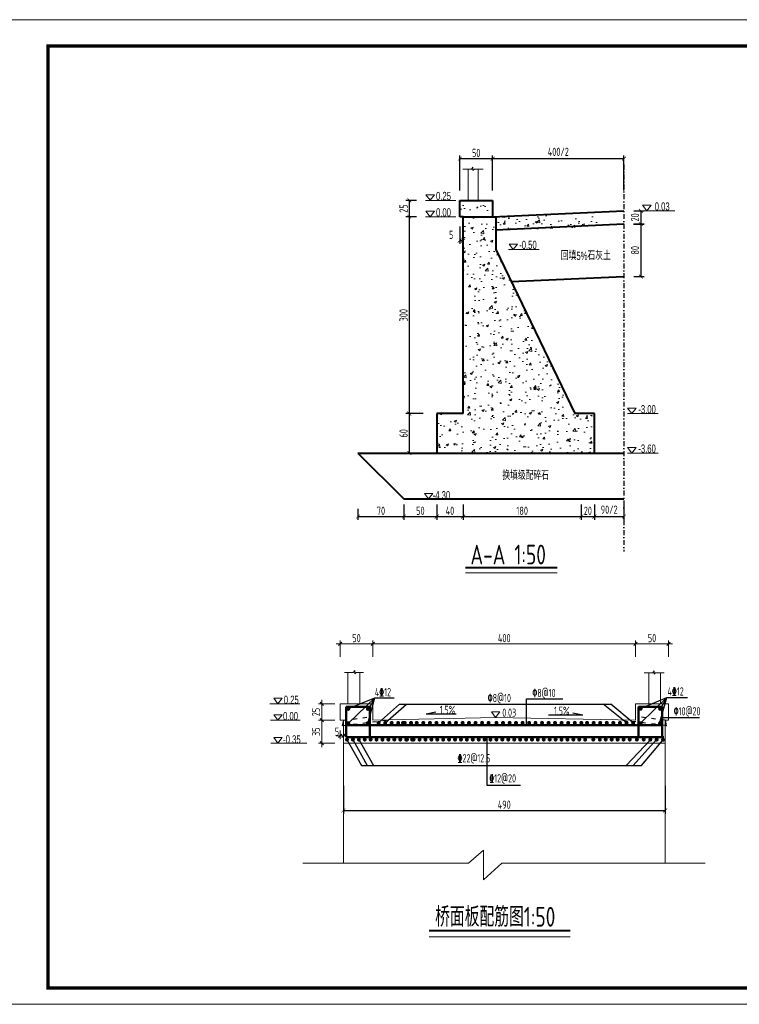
# Model space of a CAD drawing. Header units: inches. Extents: x 112594 to 193184, y 44995 to 116598.
# Tile 78 of 153: x 116918 to 119109, y 94920 to 97921. Entities that reach past the tile are written whole.
import ezdxf

# ---------------------------------------------------------------- set-up
doc = ezdxf.new("R2010")
doc.units = ezdxf.units.IN
doc.header["$MEASUREMENT"] = 0
doc.linetypes.add('ACAD_ISO03W100', pattern=[30, 12, -18])
doc.linetypes.add('DASHDOTX2', pattern=[2, 1, -0.5, 0, -0.5])
doc.layers.get('0').update_dxf_attribs({"lineweight": 15})
for name, color, linetype, lineweight in [('BM1', 7, 'Continuous', 15), ('文字', 7, 'Continuous', 20), ('标准线', 2, 'Continuous', 20), ('细实线', 4, 'Continuous', 25), ('虚线', 2, 'ACAD_ISO03W100', 25), ('轮廓线', 1, 'Continuous', 40), ('配筋1', 1, 'Continuous', 50)]:
    doc.layers.add(name, color=color, linetype=linetype, lineweight=lineweight)
doc.layers.add('轴线', color=3, linetype='DASHDOTX2')
doc.layers.add('配筋2', color=2, linetype='Continuous')
doc.styles.add('HZTXT', font='tssdeng.shx', dxfattribs={"width": 0.75, "bigfont": 'hztxt.shx'})
doc.styles.get("Standard").update_dxf_attribs({"font": 'hztxt_e.shx', "width": 0.7, "bigfont": 'hztxt.shx'})
doc.styles.add('TSSD_Dimension', font='Tssdeng.shx', dxfattribs={"width": 0.7, "bigfont": 'hztxt.shx'})
doc.dimstyles.new('3', dxfattribs={"dimtxt": 25, "dimasz": 12, "dimexe": 10, "dimexo": 30, "dimgap": 5, "dimtad": 1, "dimdec": 0, "dimzin": 0, "dimdsep": 46, "dimtxsty": 'HZTXT', "dimblk": 'ARCHTICK', "dimcen": 0, "dimclrt": 7, "dimazin": 2, "dimtfac": 1, "dimtdec": 0, "dimtix": 1, "dimtmove": 2, "dimatfit": 3, "dimfxl": 250, "dimtolj": 1, "dimtzin": 0, "dimarcsym": 0})
doc.dimstyles.new('6', dxfattribs={"dimtxt": 25, "dimasz": 12, "dimexe": 10, "dimexo": 130, "dimgap": 5, "dimtad": 1, "dimdec": 0, "dimzin": 0, "dimdsep": 46, "dimtxsty": 'HZTXT', "dimblk": 'ARCHTICK', "dimcen": 0, "dimclrt": 7, "dimazin": 2, "dimtfac": 1, "dimtdec": 0, "dimtix": 1, "dimtmove": 2, "dimatfit": 3, "dimfxl": 250, "dimtolj": 1, "dimtzin": 0, "dimarcsym": 0})
doc.dimstyles.new('ISO-25', dxfattribs={"dimtxt": 25, "dimasz": 10, "dimexe": 10, "dimexo": 12, "dimgap": 4, "dimtad": 1, "dimdec": 0, "dimdsep": 46, "dimtxsty": 'HZTXT', "dimblk": 'OBLIQUE', "dimcen": 2.5, "dimdle": 12, "dimclrd": 3, "dimclre": 3, "dimclrt": 3, "dimadec": 0, "dimazin": 0, "dimtfac": 1, "dimtdec": 0, "dimtmove": 2, "dimatfit": 3, "dimfxl": 40, "dimfxlon": 1, "dimarcsym": 0})

# ---------------------------------------------------------------- blocks, each defined once
blk = doc.blocks.new('_ArchTick')
at = {"color": 0, "linetype": 'ByBlock', "const_width": 0.15}
blk.add_lwpolyline([(-0.5, -0.5), (0.5, 0.5)], dxfattribs=at)
blk = doc.blocks.new('*D244')
at = {"color": 0, "lineweight": -2}
for p, q in [((117903.5, 95586), (117903.5, 95501.1)), ((118883.5, 95586), (118883.5, 95501.1)), ((117903.5, 95511.1), (118883.5, 95511.1))]:
    blk.add_line(p, q, dxfattribs=at)
at = {"color": 0, "lineweight": -2, "xscale": 12, "yscale": 12, "zscale": 12, "rotation": 180}
blk.add_blockref('_ArchTick', (117903.5, 95511.1), dxfattribs=at)
at = {"color": 0, "lineweight": -2, "xscale": 12, "yscale": 12, "zscale": 12}
blk.add_blockref('_ArchTick', (118883.5, 95511.1), dxfattribs=at)
at = {"color": 7, "insert": (118393.5, 95528.6), "char_height": 25, "attachment_point": 5, "style": 'HZTXT'}
blk.add_mtext('\\A1;490', dxfattribs=at)
blk = doc.blocks.new('_Oblique')
at = {"color": 0, "linetype": 'ByBlock', "lineweight": -2}
blk.add_line((-0.5, -0.5), (0.5, 0.5), dxfattribs=at)
blk = doc.blocks.new('*D238')
at = {"layer": '细实线', "color": 3, "lineweight": 15}
for p, q in [((117981.5, 96018.8), (118805.5, 96018.8)), ((117993.5, 95978.8), (117993.5, 96028.8)), ((118793.5, 95978.8), (118793.5, 96028.8))]:
    blk.add_line(p, q, dxfattribs=at)
at = {"layer": '细实线', "color": 3, "lineweight": 15, "xscale": 10, "yscale": 10, "zscale": 10, "rotation": 180}
blk.add_blockref('_Oblique', (117993.5, 96018.8), dxfattribs=at)
at = {"layer": '细实线', "color": 3, "lineweight": 15, "xscale": 10, "yscale": 10, "zscale": 10}
blk.add_blockref('_Oblique', (118793.5, 96018.8), dxfattribs=at)
at = {"layer": '细实线', "color": 3, "insert": (118393.5, 96036.3), "char_height": 25, "attachment_point": 5, "style": 'HZTXT'}
blk.add_mtext('400', dxfattribs=at)
blk = doc.blocks.new('*D239')
at = {"layer": '细实线', "color": 3, "lineweight": 15}
for p, q in [((118781.5, 96018.8), (118905.5, 96018.8)), ((118793.5, 95978.8), (118793.5, 96028.8)), ((118893.5, 95978.8), (118893.5, 96028.8))]:
    blk.add_line(p, q, dxfattribs=at)
at = {"layer": '细实线', "color": 3, "lineweight": 15, "xscale": 10, "yscale": 10, "zscale": 10, "rotation": 180}
blk.add_blockref('_Oblique', (118793.5, 96018.8), dxfattribs=at)
at = {"layer": '细实线', "color": 3, "lineweight": 15, "xscale": 10, "yscale": 10, "zscale": 10}
blk.add_blockref('_Oblique', (118893.5, 96018.8), dxfattribs=at)
at = {"layer": '细实线', "color": 3, "insert": (118843.5, 96036.3), "char_height": 25, "attachment_point": 5, "style": 'HZTXT'}
blk.add_mtext('50', dxfattribs=at)
blk = doc.blocks.new('*D240')
at = {"layer": '细实线', "color": 3, "lineweight": 15}
for p, q in [((117893.5, 95755), (117893.5, 95728.5)), ((117903.5, 95755), (117903.5, 95728.5)), ((117881.5, 95738.5), (117915.5, 95738.5))]:
    blk.add_line(p, q, dxfattribs=at)
at = {"layer": '细实线', "color": 3, "lineweight": 15, "xscale": 10, "yscale": 10, "zscale": 10, "rotation": 180}
blk.add_blockref('_Oblique', (117893.5, 95738.5), dxfattribs=at)
at = {"layer": '细实线', "color": 3, "lineweight": 15, "xscale": 10, "yscale": 10, "zscale": 10}
blk.add_blockref('_Oblique', (117903.5, 95738.5), dxfattribs=at)
at = {"layer": '细实线', "color": 3, "insert": (117883.9, 95751.3), "char_height": 25, "attachment_point": 5, "style": 'HZTXT'}
blk.add_mtext('5', dxfattribs=at)
blk = doc.blocks.new('*D241')
at = {"layer": '细实线', "color": 3, "lineweight": 15}
for p, q in [((117877.6, 95836), (117827.6, 95836)), ((117837.6, 95848), (117837.6, 95774)), ((117877.6, 95786), (117827.6, 95786))]:
    blk.add_line(p, q, dxfattribs=at)
at = {"layer": '细实线', "color": 3, "lineweight": 15, "xscale": 10, "yscale": 10, "zscale": 10}
for p, rotation in [((117837.6, 95836), 90), ((117837.6, 95786), 270)]:
    blk.add_blockref('_Oblique', p, dxfattribs=dict(at, rotation=rotation))
at = {"layer": '细实线', "color": 3, "insert": (117820.1, 95811), "char_height": 25, "attachment_point": 5, "rotation": 90, "style": 'HZTXT'}
blk.add_mtext('25', dxfattribs=at)
blk = doc.blocks.new('*D242')
at = {"layer": '细实线', "color": 3, "lineweight": 15}
for p, q in [((117877.6, 95786), (117827.6, 95786)), ((117837.6, 95798), (117837.6, 95704)), ((117877.6, 95716), (117827.6, 95716))]:
    blk.add_line(p, q, dxfattribs=at)
at = {"layer": '细实线', "color": 3, "lineweight": 15, "xscale": 10, "yscale": 10, "zscale": 10}
for p, rotation in [((117837.6, 95786), 90), ((117837.6, 95716), 270)]:
    blk.add_blockref('_Oblique', p, dxfattribs=dict(at, rotation=rotation))
at = {"layer": '细实线', "color": 3, "insert": (117820.1, 95751), "char_height": 25, "attachment_point": 5, "rotation": 90, "style": 'HZTXT'}
blk.add_mtext('35', dxfattribs=at)
blk = doc.blocks.new('*D243')
at = {"layer": '细实线', "color": 3, "lineweight": 15}
for p, q in [((117881.5, 96018.8), (118005.5, 96018.8)), ((117893.5, 95978.8), (117893.5, 96028.8)), ((117993.5, 95978.8), (117993.5, 96028.8))]:
    blk.add_line(p, q, dxfattribs=at)
at = {"layer": '细实线', "color": 3, "lineweight": 15, "xscale": 10, "yscale": 10, "zscale": 10, "rotation": 180}
blk.add_blockref('_Oblique', (117893.5, 96018.8), dxfattribs=at)
at = {"layer": '细实线', "color": 3, "lineweight": 15, "xscale": 10, "yscale": 10, "zscale": 10}
blk.add_blockref('_Oblique', (117993.5, 96018.8), dxfattribs=at)
at = {"layer": '细实线', "color": 3, "insert": (117943.5, 96036.3), "char_height": 25, "attachment_point": 5, "style": 'HZTXT'}
blk.add_mtext('50', dxfattribs=at)
blk = doc.blocks.new('三角形')
at = {"layer": '轮廓线', "color": 0, "lineweight": 20}
for p, q in [((24441.9, 199232.1), (24477.5, 199232.1)), ((24459.3, 199208.6), (24441.9, 199232.1)), ((24477.5, 199232.1), (24459.3, 199208.6))]:
    blk.add_line(p, q, dxfattribs=at)
blk = doc.blocks.new('*D245')
at = {"color": 0, "lineweight": -2}
for p, q in [((118126.7, 97370.3), (118094.3, 97370.3)), ((118104.3, 97370.3), (118104.3, 97320.3)), ((118126.7, 97320.3), (118094.3, 97320.3))]:
    blk.add_line(p, q, dxfattribs=at)
at = {"color": 0, "lineweight": -2, "xscale": 12, "yscale": 12, "zscale": 12}
for p, rotation in [((118104.3, 97370.3), 90), ((118104.3, 97320.3), 270)]:
    blk.add_blockref('_ArchTick', p, dxfattribs=dict(at, rotation=rotation))
at = {"color": 7, "insert": (118086.8, 97345.3), "char_height": 25, "attachment_point": 5, "rotation": 90, "style": 'HZTXT'}
blk.add_mtext('\\A1;25', dxfattribs=at)
blk = doc.blocks.new('*D246')
at = {"color": 0, "lineweight": -2}
for p, q in [((118126.7, 97320.3), (118094.3, 97320.3)), ((118104.3, 97320.3), (118104.3, 96720.3)), ((118146.7, 96720.3), (118094.3, 96720.3))]:
    blk.add_line(p, q, dxfattribs=at)
at = {"color": 0, "lineweight": -2, "xscale": 12, "yscale": 12, "zscale": 12}
for p, rotation in [((118104.3, 97320.3), 90), ((118104.3, 96720.3), 270)]:
    blk.add_blockref('_ArchTick', p, dxfattribs=dict(at, rotation=rotation))
at = {"color": 7, "insert": (118086.8, 97020.3), "char_height": 25, "attachment_point": 5, "rotation": 90, "style": 'HZTXT'}
blk.add_mtext('\\A1;300', dxfattribs=at)
blk = doc.blocks.new('*D247')
at = {"color": 0, "lineweight": -2}
for p, q in [((118146.7, 96720.3), (118094.3, 96720.3)), ((118104.3, 96720.3), (118104.3, 96600.3)), ((118146.7, 96600.3), (118094.3, 96600.3))]:
    blk.add_line(p, q, dxfattribs=at)
at = {"color": 0, "lineweight": -2, "xscale": 12, "yscale": 12, "zscale": 12}
for p, rotation in [((118104.3, 96720.3), 90), ((118104.3, 96600.3), 270)]:
    blk.add_blockref('_ArchTick', p, dxfattribs=dict(at, rotation=rotation))
at = {"color": 7, "insert": (118086.8, 96660.3), "char_height": 25, "attachment_point": 5, "rotation": 90, "style": 'HZTXT'}
blk.add_mtext('\\A1;60', dxfattribs=at)
blk = doc.blocks.new('*D249')
at = {"color": 0, "lineweight": -2}
for p, q in [((118788.1, 97338.3), (118819.4, 97338.3)), ((118809.4, 97338.3), (118809.4, 97298.3)), ((118788.1, 97298.3), (118819.4, 97298.3))]:
    blk.add_line(p, q, dxfattribs=at)
at = {"color": 0, "lineweight": -2, "xscale": 12, "yscale": 12, "zscale": 12}
for p, rotation in [((118809.4, 97338.3), 90), ((118809.4, 97298.3), 270)]:
    blk.add_blockref('_ArchTick', p, dxfattribs=dict(at, rotation=rotation))
at = {"color": 7, "insert": (118791.9, 97318.3), "char_height": 25, "attachment_point": 5, "rotation": 90, "style": 'HZTXT'}
blk.add_mtext('\\A1;20', dxfattribs=at)
blk = doc.blocks.new('*D248')
at = {"color": 0, "lineweight": -2}
for p, q in [((118258.1, 97400.3), (118258.1, 97507.3)), ((118258.1, 97497.3), (118358.1, 97497.3)), ((118358.1, 97400.3), (118358.1, 97507.3))]:
    blk.add_line(p, q, dxfattribs=at)
at = {"color": 0, "lineweight": -2, "xscale": 12, "yscale": 12, "zscale": 12, "rotation": 180}
blk.add_blockref('_ArchTick', (118258.1, 97497.3), dxfattribs=at)
at = {"color": 0, "lineweight": -2, "xscale": 12, "yscale": 12, "zscale": 12}
blk.add_blockref('_ArchTick', (118358.1, 97497.3), dxfattribs=at)
at = {"color": 7, "insert": (118308.1, 97514.8), "char_height": 25, "attachment_point": 5, "style": 'HZTXT'}
blk.add_mtext('\\A1;50', dxfattribs=at)
blk = doc.blocks.new('*D250')
at = {"color": 0, "lineweight": -2}
for p, q in [((118258.1, 97290.3), (118258.1, 97237.7)), ((118268.1, 97290.3), (118268.1, 97237.7)), ((118258.1, 97247.7), (118268.1, 97247.7))]:
    blk.add_line(p, q, dxfattribs=at)
at = {"color": 0, "lineweight": -2, "xscale": 12, "yscale": 12, "zscale": 12, "rotation": 180}
blk.add_blockref('_ArchTick', (118258.1, 97247.7), dxfattribs=at)
at = {"color": 0, "lineweight": -2, "xscale": 12, "yscale": 12, "zscale": 12}
blk.add_blockref('_ArchTick', (118268.1, 97247.7), dxfattribs=at)
at = {"color": 7, "insert": (118231.9, 97265.2), "char_height": 25, "attachment_point": 5, "style": 'HZTXT'}
blk.add_mtext('\\A1;5', dxfattribs=at)
blk = doc.blocks.new('*D251')
at = {"color": 0, "lineweight": -2}
for p, q in [((118358.1, 97400.3), (118358.1, 97507.3)), ((118358.1, 97497.3), (118758.1, 97497.3)), ((118758.1, 97400.3), (118758.1, 97507.3))]:
    blk.add_line(p, q, dxfattribs=at)
at = {"color": 0, "lineweight": -2, "xscale": 12, "yscale": 12, "zscale": 12, "rotation": 180}
blk.add_blockref('_ArchTick', (118358.1, 97497.3), dxfattribs=at)
at = {"color": 0, "lineweight": -2, "xscale": 12, "yscale": 12, "zscale": 12}
blk.add_blockref('_ArchTick', (118758.1, 97497.3), dxfattribs=at)
at = {"color": 7, "insert": (118558.1, 97518.2), "char_height": 25, "attachment_point": 5, "style": 'HZTXT'}
blk.add_mtext('\\A1;400/2', dxfattribs=at)
blk = doc.blocks.new('*D252')
at = {"color": 0, "lineweight": -2}
for p, q in [((118188.1, 96443), (118188.1, 96396.8)), ((118268.1, 96443), (118268.1, 96396.8)), ((118188.1, 96406.8), (118268.1, 96406.8))]:
    blk.add_line(p, q, dxfattribs=at)
at = {"color": 0, "lineweight": -2, "xscale": 12, "yscale": 12, "zscale": 12, "rotation": 180}
blk.add_blockref('_ArchTick', (118188.1, 96406.8), dxfattribs=at)
at = {"color": 0, "lineweight": -2, "xscale": 12, "yscale": 12, "zscale": 12}
blk.add_blockref('_ArchTick', (118268.1, 96406.8), dxfattribs=at)
at = {"color": 7, "insert": (118228.1, 96424.3), "char_height": 25, "attachment_point": 5, "style": 'HZTXT'}
blk.add_mtext('\\A1;40', dxfattribs=at)
blk = doc.blocks.new('*D253')
at = {"color": 0, "lineweight": -2}
for p, q in [((118268.1, 96443), (118268.1, 96396.8)), ((118628.1, 96443), (118628.1, 96396.8)), ((118268.1, 96406.8), (118628.1, 96406.8))]:
    blk.add_line(p, q, dxfattribs=at)
at = {"color": 0, "lineweight": -2, "xscale": 12, "yscale": 12, "zscale": 12, "rotation": 180}
blk.add_blockref('_ArchTick', (118268.1, 96406.8), dxfattribs=at)
at = {"color": 0, "lineweight": -2, "xscale": 12, "yscale": 12, "zscale": 12}
blk.add_blockref('_ArchTick', (118628.1, 96406.8), dxfattribs=at)
at = {"color": 7, "insert": (118448.1, 96424.3), "char_height": 25, "attachment_point": 5, "style": 'HZTXT'}
blk.add_mtext('\\A1;180', dxfattribs=at)
blk = doc.blocks.new('*D254')
at = {"color": 0, "lineweight": -2}
for p, q in [((118628.1, 96443), (118628.1, 96396.8)), ((118668.1, 96443), (118668.1, 96396.8)), ((118628.1, 96406.8), (118668.1, 96406.8))]:
    blk.add_line(p, q, dxfattribs=at)
at = {"color": 0, "lineweight": -2, "xscale": 12, "yscale": 12, "zscale": 12, "rotation": 180}
blk.add_blockref('_ArchTick', (118628.1, 96406.8), dxfattribs=at)
at = {"color": 0, "lineweight": -2, "xscale": 12, "yscale": 12, "zscale": 12}
blk.add_blockref('_ArchTick', (118668.1, 96406.8), dxfattribs=at)
at = {"color": 7, "insert": (118648.1, 96424.3), "char_height": 25, "attachment_point": 5, "style": 'HZTXT'}
blk.add_mtext('\\A1;20', dxfattribs=at)
blk = doc.blocks.new('*D255')
at = {"color": 0, "lineweight": -2}
for p, q in [((118668.1, 96443), (118668.1, 96396.8)), ((118758.1, 96443), (118758.1, 96396.8)), ((118668.1, 96406.8), (118758.1, 96406.8))]:
    blk.add_line(p, q, dxfattribs=at)
at = {"color": 0, "lineweight": -2, "xscale": 12, "yscale": 12, "zscale": 12, "rotation": 180}
blk.add_blockref('_ArchTick', (118668.1, 96406.8), dxfattribs=at)
at = {"color": 0, "lineweight": -2, "xscale": 12, "yscale": 12, "zscale": 12}
blk.add_blockref('_ArchTick', (118758.1, 96406.8), dxfattribs=at)
at = {"color": 7, "insert": (118713.1, 96427.7), "char_height": 25, "attachment_point": 5, "style": 'HZTXT'}
blk.add_mtext('\\A1;90/2', dxfattribs=at)
blk = doc.blocks.new('*D256')
at = {"color": 0, "lineweight": -2}
for p, q in [((118088.1, 96430.3), (118088.1, 96396.8)), ((118188.1, 96443), (118188.1, 96396.8)), ((118088.1, 96406.8), (118188.1, 96406.8))]:
    blk.add_line(p, q, dxfattribs=at)
at = {"color": 0, "lineweight": -2, "xscale": 12, "yscale": 12, "zscale": 12, "rotation": 180}
blk.add_blockref('_ArchTick', (118088.1, 96406.8), dxfattribs=at)
at = {"color": 0, "lineweight": -2, "xscale": 12, "yscale": 12, "zscale": 12}
blk.add_blockref('_ArchTick', (118188.1, 96406.8), dxfattribs=at)
at = {"color": 7, "insert": (118138.1, 96424.3), "char_height": 25, "attachment_point": 5, "style": 'HZTXT'}
blk.add_mtext('\\A1;50', dxfattribs=at)
blk = doc.blocks.new('*D257')
at = {"color": 0, "lineweight": -2}
for p, q in [((117948.1, 96430.3), (117948.1, 96396.8)), ((118088.1, 96443), (118088.1, 96396.8)), ((117948.1, 96406.8), (118088.1, 96406.8))]:
    blk.add_line(p, q, dxfattribs=at)
at = {"color": 0, "lineweight": -2, "xscale": 12, "yscale": 12, "zscale": 12, "rotation": 180}
blk.add_blockref('_ArchTick', (117948.1, 96406.8), dxfattribs=at)
at = {"color": 0, "lineweight": -2, "xscale": 12, "yscale": 12, "zscale": 12}
blk.add_blockref('_ArchTick', (118088.1, 96406.8), dxfattribs=at)
at = {"color": 7, "insert": (118018.1, 96424.3), "char_height": 25, "attachment_point": 5, "style": 'HZTXT'}
blk.add_mtext('\\A1;70', dxfattribs=at)
blk = doc.blocks.new('*D2110')
at = {"color": 0, "lineweight": -2}
for p, q in [((118786.9, 97298.2), (118819.4, 97298.2)), ((118809.4, 97298.2), (118809.4, 97138.1)), ((118788.1, 97138.1), (118819.4, 97138.1))]:
    blk.add_line(p, q, dxfattribs=at)
at = {"color": 0, "lineweight": -2, "xscale": 12, "yscale": 12, "zscale": 12}
for p, rotation in [((118809.4, 97298.2), 90), ((118809.4, 97138.1), 270)]:
    blk.add_blockref('_ArchTick', p, dxfattribs=dict(at, rotation=rotation))
at = {"color": 7, "insert": (118791.9, 97218.1), "char_height": 25, "attachment_point": 5, "rotation": 90, "style": 'HZTXT'}
blk.add_mtext('\\A1;80', dxfattribs=at)

msp = doc.modelspace()

# ---------------------------------------------------------------- hatches: boundary and pattern name
h = msp.add_hatch()
h.set_pattern_fill('AR-CONC', color=256, scale=10, style=0)
h.set_pattern_definition([(50, (24151.98, -103680.12), (71.726018, -6.275213), [7.5, -82.5]), (355, (24151.98, -103680.12), (-13.875133, 75.219213), [6, -66]), (100.4514, (24157.956, -103680.64), (57.850938, 68.943954), [6.37402, -70.114211]), (46.1842, (24151.98, -103660.12), (106.724105, -16.5519), [11.25, -123.75]), (96.6356, (24160.87, -103661.5), (93.46627, 97.411787), [9.56103, -105.1713]), (351.1842, (24151.98, -103660.12), (93.466195, 97.41186), [9, -99]), (21, (24161.98, -103665.12), (59.690705, -40.261889), [7.5, -82.5]), (326, (24161.98, -103665.12), (24.331533, 72.515005), [6, -66]), (71.4514, (24166.95, -103668.47), (84.022263, 32.25305), [6.37402, -70.114211]), (37.5, (24151.98, -103680.117), (1.2159855, 33.2893854), [0, -65.2, 0, -67, 0, -66.25]), (7.5, (24151.98, -103680.117), (26.306954, 39.441171), [0, -38.2, 0, -63.7, 0, -25.25]), (327.5, (24129.68, -103680.117), (53.3822436, -2.2554872), [0, -25, 0, -78, 0, -103.5]), (317.5, (24119.68, -103680.117), (58.318617, 10.010498), [0, -32.5, 0, -51.8, 0, -73.5])])
h.paths.add_polyline_path([(118258.10796, 97370.29574), (118258.10796, 97320.29574), (118268.10796, 97320.29574), (118358.10796, 97320.29574), (118358.10796, 97370.29574)])
h = msp.add_hatch()
h.set_pattern_fill('AR-CONC', color=256, scale=10, style=0)
h.set_pattern_definition([(50, (0, 0), (71.726018, -6.275213), [7.5, -82.5]), (355, (0, 0), (-13.875133, 75.219213), [6, -66]), (100.4514, (5.98, -0.52), (57.850938, 68.943954), [6.37402, -70.11421]), (46.1842, (0, 20), (106.724105, -16.5519), [11.25, -123.75]), (96.6356, (8.89, 18.62), (93.46627, 97.41179), [9.56103, -105.1713]), (351.1842, (0, 20), (93.466195, 97.41186), [9, -99]), (21, (10, 15), (59.690705, -40.26189), [7.5, -82.5]), (326, (10, 15), (24.331533, 72.515005), [6, -66]), (71.4514, (14.974, 11.645), (84.022263, 32.25305), [6.37402, -70.11421]), (37.5, (0, 0), (1.2159855, 33.2893854), [0, -65.2, 0, -67, 0, -66.25]), (7.5, (0, 0), (26.306954, 39.441171), [0, -38.2, 0, -63.7, 0, -25.25]), (327.5, (-22.3, 0), (53.3822436, -2.255487), [0, -25, 0, -78, 0, -103.5]), (317.5, (-32.3, 0), (58.318617, 10.010498), [0, -32.5, 0, -51.8, 0, -73.5])])
h.paths.add_polyline_path([(118668.10796, 96600.29574), (118668.10796, 96720.29574), (118608.10796, 96720.29574), (118368.10796, 97220.29574), (118368.10796, 97320.29574), (118268.10796, 97320.29574), (118268.10796, 96720.29574), (118188.10796, 96720.29574), (118188.10796, 96600.29574)])
h = msp.add_hatch()
h.set_pattern_fill('AR-CONC', color=256, scale=10, style=0)
h.set_pattern_definition([(50, (24151.98, -100710.12), (71.726018, -6.275213), [7.5, -82.5]), (355, (24151.98, -100710.12), (-13.875133, 75.219213), [6, -66]), (100.4514, (24157.956, -100710.64), (57.850938, 68.943954), [6.37402, -70.11421]), (46.1842, (24151.98, -100690.12), (106.724105, -16.5519), [11.25, -123.75]), (96.6356, (24160.87, -100691.5), (93.46627, 97.411787), [9.56103, -105.1713]), (351.1842, (24151.98, -100690.12), (93.466195, 97.41186), [9, -99]), (21, (24161.98, -100695.12), (59.690705, -40.261889), [7.5, -82.5]), (326, (24161.98, -100695.12), (24.331533, 72.515005), [6, -66]), (71.4514, (24166.95, -100698.47), (84.022263, 32.25305), [6.37402, -70.11421]), (37.5, (24151.98, -100710.117), (1.2159855, 33.2893854), [0, -65.2, 0, -67, 0, -66.25]), (7.5, (24151.98, -100710.117), (26.306954, 39.441171), [0, -38.2, 0, -63.7, 0, -25.25]), (327.5, (24129.68, -100710.117), (53.3822436, -2.2554872), [0, -25, 0, -78, 0, -103.5]), (317.5, (24119.68, -100710.117), (58.318617, 10.010498), [0, -32.5, 0, -51.8, 0, -73.5])])
h.paths.add_polyline_path([(118683.0283, 97308.15969), (118680.24519, 97310.73626), (118686.69181, 97310.73626), (118683.0283, 97313.57039), (118683.0283, 97328.51421), (118368.10796, 97320.54868), (118368.10796, 97280.54868), (118683.0283, 97288.51421)])
at = {"layer": '配筋1'}
for points in [[(117924.63173, 95820.66047, 1), (117912.46104, 95820.66047, 1)], [(117984.1523, 95820.80926, 1), (117971.9816, 95820.80926, 1)], [(118814.63173, 95820.87227, 1), (118802.46104, 95820.87227, 1)], [(118874.28544, 95820.66047, 1), (118862.11475, 95820.66047, 1)], [(117924.63173, 95777.15924, 1), (117912.46104, 95777.15924, 1)], [(117983.86074, 95777.15924, 1), (117971.69005, 95777.15924, 1)], [(118017.00208, 95778.00563, 1), (118004.83138, 95778.00563, 1)], [(118037.00208, 95778.00563, 1), (118024.83138, 95778.00563, 1)], [(118056.54747, 95778.00563, 1), (118044.37678, 95778.00563, 1)], [(118076.54747, 95778.00563, 1), (118064.37678, 95778.00563, 1)], [(118091.34417, 95778.00563, 1), (118079.17348, 95778.00563, 1)], [(118096.54747, 95778.00563, 1), (118084.37678, 95778.00563, 1)], [(118115.67341, 95778.00563, 1), (118103.50271, 95778.00563, 1)], [(118115.93509, 95778.00563, 1), (118103.76439, 95778.00563, 1)], [(118133.02735, 95778.00563, 1), (118120.85666, 95778.00563, 1)], [(118153.02735, 95778.00563, 1), (118140.85666, 95778.00563, 1)], [(118173.22028, 95778.00563, 1), (118161.04959, 95778.00563, 1)], [(118193.22028, 95778.00563, 1), (118181.04959, 95778.00563, 1)], [(118213.22028, 95778.00563, 1), (118201.04959, 95778.00563, 1)], [(118232.76567, 95778.00563, 1), (118220.59498, 95778.00563, 1)], [(118252.76567, 95778.00563, 1), (118240.59498, 95778.00563, 1)], [(118272.76567, 95778.00563, 1), (118260.59498, 95778.00563, 1)], [(118292.15329, 95778.00563, 1), (118279.98259, 95778.00563, 1)], [(118312.15329, 95778.00563, 1), (118299.98259, 95778.00563, 1)], [(118332.15329, 95778.00563, 1), (118319.98259, 95778.00563, 1)], [(118351.69868, 95778.00563, 1), (118339.52799, 95778.00563, 1)], [(118375.84834, 95778.00563, 1), (118363.67765, 95778.00563, 1)], [(118395.84834, 95778.00563, 1), (118383.67765, 95778.00563, 1)], [(118415.84834, 95778.00563, 1), (118403.67765, 95778.00563, 1)], [(118435.39373, 95778.00563, 1), (118423.22304, 95778.00563, 1)], [(118455.39373, 95778.00563, 1), (118443.22304, 95778.00563, 1)], [(118475.39373, 95778.00563, 1), (118463.22304, 95778.00563, 1)], [(118494.78135, 95778.00563, 1), (118482.61065, 95778.00563, 1)], [(118514.78135, 95778.00563, 1), (118502.61065, 95778.00563, 1)], [(118534.78135, 95778.00563, 1), (118522.61065, 95778.00563, 1)], [(118554.32674, 95778.00563, 1), (118542.15605, 95778.00563, 1)], [(118574.32674, 95778.00563, 1), (118562.15605, 95778.00563, 1)], [(118594.32674, 95778.00563, 1), (118582.15605, 95778.00563, 1)], [(118614.51967, 95778.00563, 1), (118602.34897, 95778.00563, 1)], [(118634.51967, 95778.00563, 1), (118622.34897, 95778.00563, 1)], [(118651.87362, 95778.00563, 1), (118639.70292, 95778.00563, 1)], [(118671.87362, 95778.00563, 1), (118659.70292, 95778.00563, 1)], [(118691.87362, 95778.00563, 1), (118679.70292, 95778.00563, 1)], [(118711.87362, 95778.00563, 1), (118699.70292, 95778.00563, 1)], [(118731.87362, 95778.00563, 1), (118719.70292, 95778.00563, 1)], [(118752.06654, 95778.00563, 1), (118739.89585, 95778.00563, 1)], [(118772.06654, 95778.00563, 1), (118759.89585, 95778.00563, 1)], [(118792.06654, 95778.00563, 1), (118779.89585, 95778.00563, 1)], [(118815.24806, 95777.15924, 1), (118803.07736, 95777.15924, 1)], [(118874.08977, 95777.15924, 1), (118861.91907, 95777.15924, 1)], [(117920.63173, 95727.13175, 1), (117908.46104, 95727.13175, 1)], [(117938.63173, 95727.13175, 1), (117926.46104, 95727.13175, 1)], [(117956.76618, 95727.13175, 1), (117944.59548, 95727.13175, 1)], [(117974.76618, 95727.13175, 1), (117962.59548, 95727.13175, 1)], [(117992.57216, 95727.13175, 1), (117980.40147, 95727.13175, 1)], [(118010.57216, 95727.13175, 1), (117998.40147, 95727.13175, 1)], [(118028.70661, 95727.13175, 1), (118016.53591, 95727.13175, 1)], [(118046.70661, 95727.13175, 1), (118034.53591, 95727.13175, 1)], [(118064.89268, 95727.13175, 1), (118052.72199, 95727.13175, 1)], [(118082.89268, 95727.13175, 1), (118070.72199, 95727.13175, 1)], [(118101.02713, 95727.13175, 1), (118088.85643, 95727.13175, 1)], [(118103.3343, 95727.13175, 1), (118091.1636, 95727.13175, 1)], [(118119.02713, 95727.13175, 1), (118106.85643, 95727.13175, 1)], [(118123.44062, 95727.13175, 1), (118111.26993, 95727.13175, 1)], [(118141.6267, 95727.13175, 1), (118129.456, 95727.13175, 1)], [(118159.6267, 95727.13175, 1), (118147.456, 95727.13175, 1)], [(118177.76114, 95727.13175, 1), (118165.59045, 95727.13175, 1)], [(118195.76114, 95727.13175, 1), (118183.59045, 95727.13175, 1)], [(118213.56712, 95727.13175, 1), (118201.39643, 95727.13175, 1)], [(118231.56712, 95727.13175, 1), (118219.39643, 95727.13175, 1)], [(118249.70157, 95727.13175, 1), (118237.53087, 95727.13175, 1)], [(118267.70157, 95727.13175, 1), (118255.53087, 95727.13175, 1)], [(118285.7182, 95727.13175, 1), (118273.5475, 95727.13175, 1)], [(118303.7182, 95727.13175, 1), (118291.5475, 95727.13175, 1)], [(118321.85264, 95727.13175, 1), (118309.68195, 95727.13175, 1)], [(118339.85264, 95727.13175, 1), (118327.68195, 95727.13175, 1)], [(118357.65862, 95727.13175, 1), (118345.48793, 95727.13175, 1)], [(118375.65862, 95727.13175, 1), (118363.48793, 95727.13175, 1)], [(118393.79307, 95727.13175, 1), (118381.62237, 95727.13175, 1)], [(118411.79307, 95727.13175, 1), (118399.62237, 95727.13175, 1)], [(118429.97914, 95727.13175, 1), (118417.80845, 95727.13175, 1)], [(118447.97914, 95727.13175, 1), (118435.80845, 95727.13175, 1)], [(118466.11359, 95727.13175, 1), (118453.9429, 95727.13175, 1)], [(118484.11359, 95727.13175, 1), (118471.9429, 95727.13175, 1)], [(118501.91957, 95727.13175, 1), (118489.74888, 95727.13175, 1)], [(118519.91957, 95727.13175, 1), (118507.74888, 95727.13175, 1)], [(118538.05402, 95727.13175, 1), (118525.88332, 95727.13175, 1)], [(118556.05402, 95727.13175, 1), (118543.88332, 95727.13175, 1)], [(118573.94043, 95727.13175, 1), (118561.76974, 95727.13175, 1)], [(118592.07488, 95727.13175, 1), (118579.90419, 95727.13175, 1)], [(118610.07488, 95727.13175, 1), (118597.90419, 95727.13175, 1)], [(118628.09151, 95727.13175, 1), (118615.92081, 95727.13175, 1)], [(118646.09151, 95727.13175, 1), (118633.92081, 95727.13175, 1)], [(118670.70852, 95727.13175, 1), (118658.53783, 95727.13175, 1)], [(118690.70852, 95727.13175, 1), (118678.53783, 95727.13175, 1)], [(118708.70852, 95727.13175, 1), (118696.53783, 95727.13175, 1)], [(118726.8946, 95727.13175, 1), (118714.7239, 95727.13175, 1)], [(118744.8946, 95727.13175, 1), (118732.7239, 95727.13175, 1)], [(118763.02904, 95727.13175, 1), (118750.85835, 95727.13175, 1)], [(118781.72346, 95727.13175, 1), (118769.55276, 95727.13175, 1)], [(118803.59679, 95727.13175, 1), (118791.42609, 95727.13175, 1)], [(118824.37454, 95727.13175, 1), (118812.20384, 95727.13175, 1)], [(118844.59222, 95727.13175, 1), (118832.42153, 95727.13175, 1)], [(118863.88192, 95727.13175, 1), (118851.71122, 95727.13175, 1)], [(118883.1163, 95726.3578, 1), (118870.94561, 95726.3578, 1)]]:
    msp.add_hatch(color=256, dxfattribs=at).paths.add_polyline_path(points)

# ---------------------------------------------------------------- linework, layer by layer
for p, q in [((118284.09137, 97465.61742), (118267.41061, 97465.61742)), ((118267.41061, 97465.61742), (118293.80391, 97465.61742)), ((118284.09137, 97370.29574), (118284.09137, 97465.61742)), ((118293.80391, 97465.61742), (118298.26472, 97471.77904)), ((118298.26472, 97471.77904), (118298.26472, 97461.5248)), ((118298.26472, 97461.5248), (118302.47679, 97465.61742)), ((118302.47679, 97465.61742), (118328.99614, 97465.61742)), ((118314.09137, 97370.29574), (118314.09137, 97465.61742)), ((118246.51999, 97370.29574), (118153.25281, 97370.29574)), ((118912.62235, 97338.25434), (118819.35516, 97338.25434)), ((118246.51999, 97320.29574), (118153.25281, 97320.29574)), ((118499.89857, 97220.29574), (118406.63139, 97220.29574)), ((118862.66082, 96720.29574), (118769.39363, 96720.29574)), ((118862.66082, 96600.29574), (118769.39363, 96600.29574)), ((118236.36938, 96460.29574), (118143.10219, 96460.29574)), ((118275.21617, 96235.52456), (118554.89606, 96235.52456)), ((117907.2671, 95931.36807), (117933.6604, 95931.36807)), ((117917.46103, 95836.04639), (117917.46103, 95931.36807)), ((117933.6604, 95931.36807), (117938.12121, 95937.52969)), ((117938.12121, 95937.52969), (117938.12121, 95927.27545)), ((117938.12121, 95927.27545), (117942.33328, 95931.36807)), ((117942.33328, 95931.36807), (117964.85263, 95931.36807)), ((117953.46103, 95836.04639), (117953.46103, 95931.36807)), ((118819.22323, 95930.81997), (118845.61654, 95930.81997)), ((118839.46103, 95930.81997), (118826.78027, 95930.81997)), ((118833.46103, 95836.04639), (118833.46103, 95930.81997)), ((118845.61654, 95930.81997), (118850.07734, 95936.98159)), ((118850.07734, 95936.98159), (118850.07734, 95926.72735)), ((118850.07734, 95926.72735), (118854.28942, 95930.81997)), ((118854.28942, 95930.81997), (118880.80877, 95930.81997)), ((118869.46103, 95836.04639), (118869.46103, 95930.81997)), ((117770.48384, 95836.04639), (117679.55614, 95836.04639)), ((117893.46103, 95786.04639), (117893.46103, 95836.04639)), ((117893.46103, 95836.04639), (117993.46103, 95836.04639)), ((117993.46103, 95836.04639), (117993.46103, 95786.04639)), ((118893.46103, 95836.04639), (118793.46103, 95836.04639)), ((118793.46103, 95836.04639), (118793.46103, 95786.04639)), ((118893.46103, 95786.04639), (118893.46103, 95836.04639)), ((117772.27169, 95786.04642), (117681.34399, 95786.04642)), ((117903.46103, 95786.04639), (117893.46103, 95786.04639)), ((117903.46103, 95710.04639), (117903.46103, 95786.04639)), ((117993.46103, 95786.04639), (118367.38918, 95794.84162)), ((118367.38918, 95794.84162), (118793.46103, 95786.04639)), ((118883.46103, 95710.04639), (118883.46103, 95786.04639)), ((118883.46103, 95786.04639), (118893.46103, 95786.04639)), ((117792.6513, 95716.04642), (117682.85998, 95716.04642)), ((117903.46103, 95716.04639), (118883.46103, 95716.04639)), ((117903.46103, 95716.04639), (117903.46103, 95443.55053)), ((118883.46103, 95716.04639), (118883.46103, 95351.04765)), ((117903.46103, 95443.55053), (117903.46103, 95351.04765)), ((118329.97802, 95390.23682), (118284.82055, 95351.04765)), ((118329.97802, 95299.99248), (118329.97802, 95390.23682)), ((118284.82055, 95351.04765), (117779.75671, 95351.04765)), ((118386.42484, 95351.04765), (118329.97802, 95299.99248)), ((118883.46103, 95351.04765), (118386.42484, 95351.04765)), ((118883.46103, 95351.04765), (119005.06905, 95351.04765)), ((118165.29506, 95125.85249), (118467.6958, 95125.85249)), ((118467.6958, 95125.85249), (118593.83014, 95125.85249))]:
    msp.add_line(p, q)
at = {"lineweight": -3}
for p, q in [((118155.82279, 95805.63506), (118185.51244, 95811.43937)), ((118155.82279, 95805.63506), (118246.73371, 95805.63506)), ((118632.54369, 95801.92848), (118528.42347, 95801.92848)), ((118632.54369, 95801.92848), (118602.85404, 95807.73279)), ((117903.46103, 95786.04639), (117899.86976, 95769.47387)), ((117904.86787, 95770.09782), (117899.86976, 95769.47387)), ((118883.46103, 95786.04639), (118887.0523, 95769.47387)), ((118883.75984, 95769.88489), (118887.0523, 95769.47387))]:
    msp.add_line(p, q, dxfattribs=at)
at = {"layer": 'BM1', "linetype": 'Continuous'}
for p, q in [((121079.21862, 97920.76329), (116836.39029, 97920.76329)), ((121079.21862, 94920.46023), (116836.39029, 94920.46023))]:
    msp.add_line(p, q, dxfattribs=at)
at = {"layer": 'BM1', "color": 0, "linetype": 'Continuous', "const_width": 9.99898}
msp.add_lwpolyline([(117004.23439, 94970.45512), (117004.23439, 97840.4623), (121029.22372, 97840.4623), (121029.22372, 94970.45512)], close=True, dxfattribs=at)
at = {"layer": '虚线', "lineweight": -3}
for p, q in [((117903.46103, 95786.04639), (117993.46103, 95797.28186)), ((117903.46103, 95769.92219), (118037.96932, 95786.71401)), ((118883.46103, 95769.92219), (118748.95274, 95786.71401)), ((118883.46103, 95786.04639), (118793.46103, 95797.28186))]:
    msp.add_line(p, q, dxfattribs=at)
at = {"layer": '轮廓线'}
for p, q in [((118258.10796, 97320.29574), (118258.10796, 97370.29574)), ((118258.10796, 97370.29574), (118358.10796, 97370.29574)), ((118358.10796, 97370.29574), (118358.10796, 97320.29574)), ((118358.10796, 97320.29574), (118758.10796, 97338.25434)), ((118268.10796, 97320.29574), (118258.10796, 97320.29574)), ((118268.10796, 96720.29574), (118268.10796, 97320.29574)), ((118268.10796, 97320.29574), (118368.10796, 97320.29574)), ((118368.10796, 97320.29574), (118368.10796, 97220.29574)), ((118368.10796, 97280.54868), (118758.10796, 97298.25434)), ((118368.10796, 97220.29574), (118608.10796, 96720.29574)), ((118415.04286, 97122.51468), (118758.10796, 97138.08954)), ((118188.10796, 96720.29574), (118188.10796, 96600.29574)), ((118268.10796, 96720.29574), (118188.10796, 96720.29574)), ((118668.10796, 96720.29574), (118608.10796, 96720.29574)), ((118668.10796, 96600.29574), (118668.10796, 96720.29574)), ((117948.10796, 96600.29574), (118758.10796, 96600.29574)), ((117948.10796, 96600.29574), (118088.10796, 96460.29574)), ((118188.10796, 96600.29574), (118668.10796, 96600.29574)), ((118088.10796, 96460.29574), (118758.10796, 96460.29574)), ((118275.21617, 96251.1103), (118554.89606, 96251.1103)), ((118165.29506, 95145.12455), (118467.6958, 95145.12455)), ((118467.6958, 95145.12455), (118593.83014, 95145.12455))]:
    msp.add_line(p, q, dxfattribs=at)
at = {"layer": '轴线', "ltscale": 15}
msp.add_line((118758.10796, 97479.02236), (118758.10796, 96300.68721), dxfattribs=at)
at = {"layer": '配筋1'}
for p, q in [((117912.46103, 95786.04639), (117912.46103, 95827.04639)), ((117912.46103, 95827.04639), (117984.46103, 95827.04639)), ((117984.46103, 95827.04639), (117984.46103, 95734.0249)), ((118802.46103, 95786.04639), (118802.46103, 95827.04639)), ((118802.46103, 95827.04639), (118874.46103, 95827.04639)), ((118874.46103, 95827.04639), (118874.46103, 95734.0249)), ((117912.46103, 95786.04639), (117912.46103, 95734.0249)), ((117912.46103, 95771.07388), (117912.46103, 95766.07388)), ((117912.46103, 95771.07388), (118874.46103, 95771.07388)), ((118802.46103, 95786.04639), (118802.46103, 95734.0249)), ((118874.46103, 95771.07388), (118874.46103, 95766.07388)), ((117912.46103, 95734.0249), (118879.12459, 95734.0249))]:
    msp.add_line(p, q, dxfattribs=at)
at = {"layer": '配筋2'}
for p, q in [((117919.57037, 95821.97344), (117998.99816, 95854.132)), ((117920.49446, 95778.62976), (117998.99816, 95854.132)), ((117976.63059, 95772.24493), (117998.99816, 95854.132)), ((117998.99816, 95854.132), (117979.82515, 95819.5059)), ((117998.99816, 95854.132), (118058.74547, 95854.132)), ((118010.86064, 95778.50319), (118074.78491, 95835.49829)), ((118031.0141, 95777.8739), (118095.56814, 95835.49829)), ((118074.78491, 95835.49829), (118717.93608, 95835.49829)), ((118461.45135, 95771.07388), (118461.45135, 95851.36693)), ((118461.45135, 95851.36693), (118572.27955, 95851.36693)), ((118765.75525, 95777.69456), (118695.12042, 95835.49829)), ((118786.07061, 95778.00688), (118717.93608, 95835.49829)), ((118808.23988, 95821.97344), (118888.98063, 95855.1678)), ((118809.16396, 95778.62976), (118888.98063, 95855.1678)), ((118865.3001, 95772.24493), (118888.98063, 95855.1678)), ((118888.98063, 95855.1678), (118868.49466, 95819.5059)), ((118888.98063, 95855.1678), (118951.50198, 95855.1678)), ((118874.46103, 95794.77587), (118988.60777, 95794.77587)), ((117913.83648, 95727.09239), (117959.26244, 95648.17049)), ((117932.57705, 95726.9656), (117976.47506, 95648.17049)), ((117950.54205, 95727.41389), (117995.18655, 95648.17049)), ((118340.69516, 95734.0249), (118340.69516, 95588.01338)), ((118838.58979, 95726.80787), (118764.9824, 95648.17049)), ((118857.2459, 95727.18073), (118786.4931, 95648.17049)), ((118811.60377, 95648.17049), (118877.3946, 95726.80787)), ((117959.26244, 95648.17049), (118811.60377, 95648.17049)), ((118340.69516, 95588.01338), (118442.80186, 95588.01338))]:
    msp.add_line(p, q, dxfattribs=at)

# ---------------------------------------------------------------- block references
at = {"xscale": 0.7200000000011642, "yscale": 0.7200000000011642, "zscale": 0.7200000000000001}
for p in [(100556.9942, -46059.86186), (100556.9942, -46109.86186), (101216.89542, -46091.90326), (100810.37278, -46209.86186), (101171.20265, -46709.86186), (101171.20265, -46829.86186), (100552.56221, -46969.86186), (100093.70549, -47594.11121), (100093.70549, -47644.11118), (100756.69137, -47635.31598), (100093.70549, -47714.11118)]:
    msp.add_blockref('三角形', p, dxfattribs=at)

# ---------------------------------------------------------------- texts
at = {"width": 0.7}
for s, p in [('0.25', (118185.71974, 97371.15292)), ('0.03', (118851.8221, 97339.11152)), ('0.00', (118185.71974, 97321.15292)), ('-0.50', (118439.09832, 97222.10565)), ('回填5%%%石灰土', (118565.9447, 97188.69217)), ('-3.00', (118801.86056, 96721.26414)), ('-3.60', (118801.86056, 96601.26414)), ('换填级配碎石', (118387.8453, 96518.83683)), ('-4.30', (118175.56912, 96459.17211)), ('0.25', (117722.11055, 95835.94649)), ('0.00', (117719.86493, 95786.31291)), ('-0.35', (117720.00348, 95715.24509))]:
    msp.add_text(s, height=25, dxfattribs=at).set_placement(p)
at = {"layer": '文字', "style": 'HZTXT', "width": 0.75}
for s, p in [('A-A 1:50', (118290.55704, 96260.86576)), ('桥面板配筋图1:50', (118182.99651, 95157.11586))]:
    msp.add_text(s, height=60, dxfattribs=at).set_placement(p)
at = {"layer": '标准线', "style": 'TSSD_Dimension', "width": 0.7}
for s, p in [('4%%13212', (117999.32767, 95858.95157)), ('%%1308@10', (118343.23668, 95841.28127)), ('%%1308@10', (118479.10461, 95856.57915)), ('4%%13212', (118890.70845, 95861.35676)), ('0.03', (118387.60355, 95796.7455)), ('%%13010@20', (118909.61333, 95801.01677)), ('%%13222@12.5', (118251.19781, 95657.74093)), ('%%13212@20', (118347.90076, 95596.4312))]:
    msp.add_text(s, height=25, dxfattribs=at).set_placement(p)
at = {"layer": '标准线', "char_height": 25, "width": 140.4066792, "style": 'TSSD_Dimension'}
for insert, attachment_point in [((118197.11211, 95830.26324), 1), ((118592.33488, 95827.31397), 3)]:
    msp.add_mtext('1.5%', dxfattribs=dict(at, insert=insert, attachment_point=attachment_point))

# ---------------------------------------------------------------- dimensions: what is measured, and where the dimension line sits
for base, p1, p2, dimstyle, picture, middle in [((118358.10796, 97497.3335), (118258.10796, 97370.29574), (118358.10796, 97370.29574), '3', '*D248', (118308.10796, 97514.8335)), ((118088.10796, 96406.79685), (117948.10796, 96460.29574), (118088.10796, 96472.99684), '3', '*D257', (118018.10796, 96424.29685)), ((118188.10796, 96406.79685), (118088.10796, 96460.29574), (118188.10796, 96472.99684), '3', '*D256', (118138.10796, 96424.29685)), ((118268.10796, 96406.79685), (118188.10796, 96472.99684), (118268.10796, 96472.99684), '3', '*D252', (118228.10796, 96424.29685)), ((118628.10796, 96406.79685), (118268.10796, 96472.99684), (118628.10796, 96472.99684), '3', '*D253', (118448.10796, 96424.29685)), ((118668.10796, 96406.79685), (118628.10796, 96472.99684), (118668.10796, 96472.99684), '3', '*D254', (118648.10796, 96424.29685)), ((118883.46103, 95511.05257), (117903.46103, 95716.04639), (118883.46103, 95716.04639), '6', '*D244', (118393.46103, 95528.55257))]:
    dim = msp.add_linear_dim(base=base, p1=p1, p2=p2, dimstyle=dimstyle, override={"dimlfac": 0.5})
    dim.commit()
    dim.dimension.update_dxf_attribs({"geometry": picture, "text_midpoint": middle})
for base, p1, p2, text, picture, middle in [((118758.10796, 97497.3335), (118358.10796, 97370.29574), (118758.10796, 97370.29574), '400/2', '*D251', (118558.10796, 97518.19889)), ((118758.10796, 96406.79685), (118668.10796, 96472.99684), (118758.10796, 96472.99684), '90/2', '*D255', (118713.10796, 96427.66224))]:
    dim = msp.add_linear_dim(base=base, p1=p1, p2=p2, text=text, dimstyle='3', override={"dimlfac": 0.5})
    dim.commit()
    dim.dimension.update_dxf_attribs({"geometry": picture, "text_midpoint": middle})
for base, p1, p2, picture, middle in [((118104.33626, 97320.29574), (118156.73161, 97370.29574), (118156.73161, 97320.29574), '*D245', (118086.83626, 97345.29574)), ((118104.33626, 96720.29574), (118156.73161, 97320.29574), (118176.73161, 96720.29574), '*D246', (118086.83626, 97020.29574)), ((118809.35516, 97138.08954), (118756.94032, 97298.20133), (118758.10796, 97138.08954), '*D2110', (118791.85516, 97218.14543)), ((118104.33626, 96600.29574), (118176.73161, 96720.29574), (118176.73161, 96600.29574), '*D247', (118086.83626, 96660.29574))]:
    dim = msp.add_linear_dim(base=base, p1=p1, p2=p2, angle=90, dimstyle='3', override={"dimlfac": 0.5})
    dim.commit()
    dim.dimension.update_dxf_attribs({"geometry": picture, "text_midpoint": middle})
dim = msp.add_aligned_dim(p1=(118758.10796, 97338.25434), p2=(118758.10796, 97298.25434), distance=51.24721, dimstyle='3', override={"dimlfac": 0.5})
dim.commit()
dim.dimension.update_dxf_attribs({"geometry": '*D249', "text_midpoint": (118791.85516, 97318.25434)})
dim = msp.add_linear_dim(base=(118268.10796, 97247.73165), p1=(118258.10796, 97320.29574), p2=(118268.10796, 97320.29574), dimstyle='3', override={"dimlfac": 0.5})
dim.commit()
dim.dimension.update_dxf_attribs({"geometry": '*D250', "text_midpoint": (118231.8983, 97265.23165), "dimtype": 160})
at = {"layer": '细实线'}
for base, p1, p2, picture, middle in [((117993.46103, 96018.75773), (117893.46103, 95836.04639), (117993.46103, 95836.04639), '*D243', (117943.46103, 96036.25773)), ((118793.46103, 96018.75773), (117993.46103, 95836.04639), (118793.46103, 95836.04639), '*D238', (118393.46103, 96036.25773)), ((118893.46103, 96018.75773), (118793.46103, 95875.92652), (118893.46103, 95836.04639), '*D239', (118843.46103, 96036.25773))]:
    dim = msp.add_linear_dim(base=base, p1=p1, p2=p2, dimstyle='ISO-25', override={"dimexo": 10, "dimgap": 5, "dimlfac": 0.5, "dimlwd": 15, "dimlwe": 15}, dxfattribs=at)
    dim.commit()
    dim.dimension.update_dxf_attribs({"geometry": picture, "text_midpoint": middle})
for base, p1, p2, text, picture, middle in [((117837.60588, 95786.04639), (117896.07631, 95836.04639), (117896.07631, 95786.04639), '25', '*D241', (117820.10588, 95811.04639)), ((117837.60588, 95716.04639), (117896.29405, 95786.04639), (117896.29405, 95716.04639), '35', '*D242', (117820.10588, 95751.04639))]:
    dim = msp.add_linear_dim(base=base, p1=p1, p2=p2, angle=90, text=text, dimstyle='ISO-25', override={"dimexo": 10, "dimgap": 5, "dimlfac": 0.5, "dimlwd": 15, "dimlwe": 15}, dxfattribs=at)
    dim.commit()
    dim.dimension.update_dxf_attribs({"geometry": picture, "text_midpoint": middle})
dim = msp.add_linear_dim(base=(117903.46103, 95738.53348), p1=(117893.46103, 95765.03192), p2=(117903.46103, 95765.03192), text='5', dimstyle='ISO-25', override={"dimexo": 10, "dimgap": 5, "dimlfac": 0.5, "dimlwd": 15, "dimlwe": 15}, dxfattribs=at)
dim.commit()
dim.dimension.update_dxf_attribs({"geometry": '*D240', "text_midpoint": (117883.92487, 95751.29182), "dimtype": 160})

doc.saveas('drawing.dxf')
